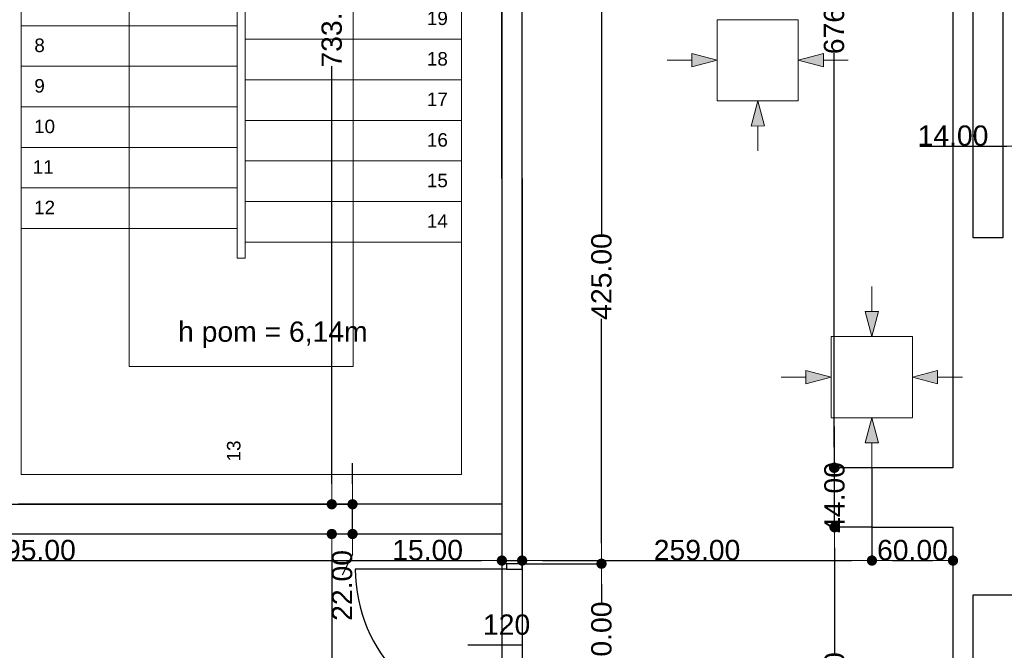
# Model space of a CAD drawing. Header units: millimetres. Extents: x -175445 to -20415, y -559200 to 231527.
# Tile 69 of 256: x -132818 to -125528, y -171981 to -167316. Entities that reach past the tile are written whole.
import ezdxf

# ---------------------------------------------------------------- set-up
doc = ezdxf.new("R2010")
doc.units = ezdxf.units.MM
doc.header["$MEASUREMENT"] = 0
for name, color, linetype in [('Drzwi', 7, 'Continuous'), ('Linia', 7, 'Continuous'), ('Obiekt', 7, 'Continuous'), ('Słup', 7, 'Continuous'), ('Tekst', 7, 'Continuous'), ('Wymiary', 9, 'Continuous'), ('Ściana', 7, 'Continuous')]:
    doc.layers.add(name, color=color, linetype=linetype)
doc.styles.add('Arial', font='txt')
doc.styles.add('Times new roman', font='txt')
doc.dimstyles.new('GENERATED_STYLE__1', dxfattribs={"dimtxt": 150, "dimasz": 152, "dimexe": 0.18, "dimexo": 0, "dimgap": 0.09, "dimtad": 1, "dimtih": 1, "dimtoh": 1, "dimlfac": 0.1, "dimzin": 0, "dimdsep": 46, "dimtxsty": 'Arial', "dimblk": 'ARROWHEAD_11', "dimblk1": 'ARROWHEAD_11', "dimblk2": 'ARROWHEAD_11', "dimcen": 0.09, "dimclrd": 256, "dimclre": 256, "dimclrt": 256, "dimazin": 0, "dimtfac": 1, "dimtdec": 4, "dimtmove": 0, "dimatfit": 3, "dimfxl": 1, "dimtolj": 1, "dimtzin": 0, "dimarcsym": 0})
doc.dimstyles.new('GENERATED_STYLE__2', dxfattribs={"dimtxt": 150, "dimasz": 152, "dimexe": 0.18, "dimexo": 0, "dimgap": 0.09, "dimtad": 1, "dimlfac": 0.1, "dimzin": 0, "dimdsep": 46, "dimtxsty": 'Arial', "dimblk": 'ARROWHEAD_11', "dimblk1": 'ARROWHEAD_11', "dimblk2": 'ARROWHEAD_11', "dimcen": 0.09, "dimclrd": 256, "dimclre": 256, "dimclrt": 256, "dimazin": 0, "dimtfac": 1, "dimtdec": 4, "dimtmove": 0, "dimatfit": 3, "dimfxl": 1, "dimtolj": 1, "dimtzin": 0, "dimarcsym": 0})

# ---------------------------------------------------------------- blocks, each defined once
blk = doc.blocks.new('ARROWHEAD_11')
at = {"color": 0, "linetype": 'Continuous', "lineweight": 0}
blk.add_line((0, 0), (-1, 0), dxfattribs=at)
at = {"color": 0, "linetype": 'Continuous', "lineweight": 0, "const_width": 0.25, "flags": 128}
blk.add_lwpolyline([(-0.125, 0, 1), (0.125, 0, 1)], format="xyb", close=True, dxfattribs=at)
blk = doc.blocks.new('*D1146')
at = {"layer": 'Defpoints', "color": 0}
for p in [(-129248, -168490.7), (-129248, -171317.2), (-136198, -171977.7)]:
    blk.add_point(p, dxfattribs=at)
at = {"layer": 'Wymiary', "lineweight": -2}
for p, q in [((-129248, -168490.7), (-129248, -171317.4)), ((-136198, -171977.7), (-136198, -171317)), ((-136046, -171317.2), (-129400, -171317.2))]:
    blk.add_line(p, q, dxfattribs=at)
at = {"layer": 'Wymiary', "lineweight": -2, "xscale": 152, "yscale": 152, "zscale": 152, "rotation": 180}
blk.add_blockref('ARROWHEAD_11', (-136198, -171317.2), dxfattribs=at)
at = {"layer": 'Wymiary', "lineweight": -2, "xscale": 152, "yscale": 152, "zscale": 152}
blk.add_blockref('ARROWHEAD_11', (-129248, -171317.2), dxfattribs=at)
at = {"layer": 'Wymiary', "lineweight": 13, "insert": (-132723, -171240.5), "char_height": 150, "attachment_point": 5, "style": 'Arial'}
blk.add_mtext('\\A1;695.00', dxfattribs=at)
blk = doc.blocks.new('*D1147')
at = {"layer": 'Defpoints', "color": 0}
for p in [(-129248, -168490.7), (-129098, -168490.7), (-129098, -171317.2)]:
    blk.add_point(p, dxfattribs=at)
at = {"layer": 'Wymiary', "lineweight": -2}
for p, q in [((-129248, -168490.7), (-129248, -171317.4)), ((-129098, -168490.7), (-129098, -171317.4)), ((-130043.6, -171317.2), (-129552, -171317.2)), ((-129552, -171317.2), (-129400, -171317.2)), ((-129248, -171317.2), (-129098, -171317.2)), ((-128946, -171317.2), (-128794, -171317.2))]:
    blk.add_line(p, q, dxfattribs=at)
at = {"layer": 'Wymiary', "lineweight": -2, "xscale": 152, "yscale": 152, "zscale": 152}
blk.add_blockref('ARROWHEAD_11', (-129248, -171317.2), dxfattribs=at)
at = {"layer": 'Wymiary', "lineweight": -2, "xscale": 152, "yscale": 152, "zscale": 152, "rotation": 180}
blk.add_blockref('ARROWHEAD_11', (-129098, -171317.2), dxfattribs=at)
at = {"layer": 'Wymiary', "lineweight": 13, "insert": (-129797.9, -171240.5), "char_height": 150, "attachment_point": 5, "style": 'Arial'}
blk.add_mtext('\\A1;15.00', dxfattribs=at)
blk = doc.blocks.new('*D1148')
at = {"layer": 'Defpoints', "color": 0}
for p in [(-129098, -168490.7), (-126508, -171070.6), (-126508, -171317.2)]:
    blk.add_point(p, dxfattribs=at)
at = {"layer": 'Wymiary', "lineweight": -2}
for p, q in [((-129098, -168490.7), (-129098, -171317.4)), ((-126508, -171070.6), (-126508, -171317.4)), ((-128946, -171317.2), (-126660, -171317.2))]:
    blk.add_line(p, q, dxfattribs=at)
at = {"layer": 'Wymiary', "lineweight": -2, "xscale": 152, "yscale": 152, "zscale": 152, "rotation": 180}
blk.add_blockref('ARROWHEAD_11', (-129098, -171317.2), dxfattribs=at)
at = {"layer": 'Wymiary', "lineweight": -2, "xscale": 152, "yscale": 152, "zscale": 152}
blk.add_blockref('ARROWHEAD_11', (-126508, -171317.2), dxfattribs=at)
at = {"layer": 'Wymiary', "lineweight": 13, "insert": (-127803, -171240.5), "char_height": 150, "attachment_point": 5, "style": 'Arial'}
blk.add_mtext('\\A1;259.00', dxfattribs=at)
blk = doc.blocks.new('*D1149')
at = {"layer": 'Defpoints', "color": 0}
for p in [(-126508, -171070.6), (-125908, -171070.6), (-125908, -171317.2)]:
    blk.add_point(p, dxfattribs=at)
at = {"layer": 'Wymiary', "lineweight": -2}
for p, q in [((-126508, -171070.6), (-126508, -171317.4)), ((-125908, -171070.6), (-125908, -171317.4)), ((-126356, -171317.2), (-126060, -171317.2))]:
    blk.add_line(p, q, dxfattribs=at)
at = {"layer": 'Wymiary', "lineweight": -2, "xscale": 152, "yscale": 152, "zscale": 152, "rotation": 180}
blk.add_blockref('ARROWHEAD_11', (-126508, -171317.2), dxfattribs=at)
at = {"layer": 'Wymiary', "lineweight": -2, "xscale": 152, "yscale": 152, "zscale": 152}
blk.add_blockref('ARROWHEAD_11', (-125908, -171317.2), dxfattribs=at)
at = {"layer": 'Wymiary', "lineweight": 13, "insert": (-126208, -171240.5), "char_height": 150, "attachment_point": 5, "style": 'Arial'}
blk.add_mtext('\\A1;60.00', dxfattribs=at)
blk = doc.blocks.new('*D1154')
at = {"layer": 'Defpoints', "color": 0}
for p in [(-129248, -168490.7), (-129248, -173190.3), (-131338, -173560.6)]:
    blk.add_point(p, dxfattribs=at)
at = {"layer": 'Wymiary', "lineweight": -2}
for p, q in [((-129248, -168490.7), (-129248, -173190.5)), ((-131338, -173560.6), (-131338, -173190.1)), ((-131186, -173190.3), (-129400, -173190.3))]:
    blk.add_line(p, q, dxfattribs=at)
at = {"layer": 'Wymiary', "lineweight": -2, "xscale": 152, "yscale": 152, "zscale": 152, "rotation": 180}
blk.add_blockref('ARROWHEAD_11', (-131338, -173190.3), dxfattribs=at)
at = {"layer": 'Wymiary', "lineweight": -2, "xscale": 152, "yscale": 152, "zscale": 152}
blk.add_blockref('ARROWHEAD_11', (-129248, -173190.3), dxfattribs=at)
at = {"layer": 'Wymiary', "lineweight": 13, "insert": (-130406.8, -173113.6), "char_height": 150, "attachment_point": 5, "style": 'Arial'}
blk.add_mtext('\\A1;209.00', dxfattribs=at)
blk = doc.blocks.new('*D1155')
at = {"layer": 'Defpoints', "color": 0}
for p in [(-129248, -168490.7), (-129098, -168490.7), (-129098, -173190.3)]:
    blk.add_point(p, dxfattribs=at)
at = {"layer": 'Wymiary', "lineweight": -2}
for p, q in [((-129248, -168490.7), (-129248, -173190.5)), ((-129098, -168490.7), (-129098, -173190.5)), ((-130043.6, -173190.3), (-129552, -173190.3)), ((-129552, -173190.3), (-129400, -173190.3)), ((-129248, -173190.3), (-129098, -173190.3)), ((-128946, -173190.3), (-128794, -173190.3))]:
    blk.add_line(p, q, dxfattribs=at)
at = {"layer": 'Wymiary', "lineweight": -2, "xscale": 152, "yscale": 152, "zscale": 152}
blk.add_blockref('ARROWHEAD_11', (-129248, -173190.3), dxfattribs=at)
at = {"layer": 'Wymiary', "lineweight": -2, "xscale": 152, "yscale": 152, "zscale": 152, "rotation": 180}
blk.add_blockref('ARROWHEAD_11', (-129098, -173190.3), dxfattribs=at)
at = {"layer": 'Wymiary', "lineweight": 13, "insert": (-129797.9, -173113.6), "char_height": 150, "attachment_point": 5, "style": 'Arial'}
blk.add_mtext('\\A1;15.00', dxfattribs=at)
blk = doc.blocks.new('*D1156')
at = {"layer": 'Defpoints', "color": 0}
for p in [(-129098, -168490.7), (-129088, -173190.3), (-129088, -173760.6)]:
    blk.add_point(p, dxfattribs=at)
at = {"layer": 'Wymiary', "lineweight": -2}
for p, q in [((-129098, -168490.7), (-129098, -173190.5)), ((-129250, -173190.3), (-129402, -173190.3)), ((-129098, -173190.3), (-129088, -173190.3)), ((-129088, -173760.6), (-129088, -173190.1)), ((-128784, -173190.3), (-128936, -173190.3)), ((-128408.9, -173190.3), (-128784, -173190.3))]:
    blk.add_line(p, q, dxfattribs=at)
at = {"layer": 'Wymiary', "lineweight": -2, "xscale": 152, "yscale": 152, "zscale": 152}
blk.add_blockref('ARROWHEAD_11', (-129098, -173190.3), dxfattribs=at)
at = {"layer": 'Wymiary', "lineweight": -2, "xscale": 152, "yscale": 152, "zscale": 152, "rotation": 180}
blk.add_blockref('ARROWHEAD_11', (-129088, -173190.3), dxfattribs=at)
at = {"layer": 'Wymiary', "lineweight": 13, "insert": (-128596.4, -173113.6), "char_height": 150, "attachment_point": 5, "style": 'Arial'}
blk.add_mtext('\\A1;1.00', dxfattribs=at)
blk = doc.blocks.new('*D1568')
at = {"layer": 'Defpoints', "color": 0}
for p in [(-132828, -163570.7), (-129248, -164138.9), (-129248, -168490.7)]:
    blk.add_point(p, dxfattribs=at)
at = {"layer": 'Wymiary', "lineweight": -2}
for p, q in [((-132828, -163570.7), (-132828, -164139)), ((-132676, -164138.9), (-129400, -164138.9)), ((-129248, -168490.7), (-129248, -164138.7))]:
    blk.add_line(p, q, dxfattribs=at)
at = {"layer": 'Wymiary', "lineweight": -2, "xscale": 152, "yscale": 152, "zscale": 152, "rotation": 180}
blk.add_blockref('ARROWHEAD_11', (-132828, -164138.9), dxfattribs=at)
at = {"layer": 'Wymiary', "lineweight": -2, "xscale": 152, "yscale": 152, "zscale": 152}
blk.add_blockref('ARROWHEAD_11', (-129248, -164138.9), dxfattribs=at)
at = {"layer": 'Wymiary', "lineweight": 13, "insert": (-131038, -164062.1), "char_height": 150, "attachment_point": 5, "style": 'Arial'}
blk.add_mtext('\\A1;358.00', dxfattribs=at)
blk = doc.blocks.new('*D1569')
at = {"layer": 'Defpoints', "color": 0}
for p in [(-128828, -163420.7), (-128828, -164138.9), (-129248, -168490.7)]:
    blk.add_point(p, dxfattribs=at)
at = {"layer": 'Wymiary', "lineweight": -2}
for p, q in [((-128828, -163420.7), (-128828, -164139)), ((-129248, -168490.7), (-129248, -164138.7)), ((-129096, -164138.9), (-128980, -164138.9))]:
    blk.add_line(p, q, dxfattribs=at)
at = {"layer": 'Wymiary', "lineweight": -2, "xscale": 152, "yscale": 152, "zscale": 152, "rotation": 180}
blk.add_blockref('ARROWHEAD_11', (-129248, -164138.9), dxfattribs=at)
at = {"layer": 'Wymiary', "lineweight": -2, "xscale": 152, "yscale": 152, "zscale": 152}
blk.add_blockref('ARROWHEAD_11', (-128828, -164138.9), dxfattribs=at)
at = {"layer": 'Wymiary', "lineweight": 13, "insert": (-129038, -164062.2), "char_height": 150, "attachment_point": 5, "style": 'Arial'}
blk.add_mtext('\\A1;42.00', dxfattribs=at)
blk = doc.blocks.new('*D1595')
at = {"layer": 'Defpoints', "color": 0}
for p in [(-125218, -168251), (-125358, -168590.6), (-125218, -168590.6)]:
    blk.add_point(p, dxfattribs=at)
at = {"layer": 'Wymiary', "lineweight": -2}
for p, q in [((-126153.7, -168251), (-125662, -168251)), ((-125662, -168251), (-125510, -168251)), ((-125358, -168590.6), (-125358, -168250.8)), ((-125358, -168251), (-125218, -168251)), ((-125218, -168590.6), (-125218, -168250.8)), ((-125066, -168251), (-124914, -168251))]:
    blk.add_line(p, q, dxfattribs=at)
at = {"layer": 'Wymiary', "lineweight": -2, "xscale": 152, "yscale": 152, "zscale": 152}
blk.add_blockref('ARROWHEAD_11', (-125358, -168251), dxfattribs=at)
at = {"layer": 'Wymiary', "lineweight": -2, "xscale": 152, "yscale": 152, "zscale": 152, "rotation": 180}
blk.add_blockref('ARROWHEAD_11', (-125218, -168251), dxfattribs=at)
at = {"layer": 'Wymiary', "lineweight": 13, "insert": (-125907.9, -168174.3), "char_height": 150, "attachment_point": 5, "style": 'Arial'}
blk.add_mtext('\\A1;14.00', dxfattribs=at)
blk = doc.blocks.new('*D1632')
at = {"layer": 'Defpoints', "color": 0}
for p in [(-135031.2, -171120.7), (-133968, -171120.7), (-130743.7, -173560.6)]:
    blk.add_point(p, dxfattribs=at)
at = {"layer": 'Wymiary', "lineweight": -2}
for p, q in [((-133968, -171120.7), (-135031.3, -171120.7)), ((-135031.2, -171272.7), (-135031.2, -172142)), ((-135031.2, -173408.6), (-135031.2, -172767)), ((-130743.7, -173560.6), (-135031.3, -173560.6))]:
    blk.add_line(p, q, dxfattribs=at)
at = {"layer": 'Wymiary', "lineweight": -2, "xscale": 152, "yscale": 152, "zscale": 152}
for p, rotation in [((-135031.2, -171120.7), 90), ((-135031.2, -173560.6), 270)]:
    blk.add_blockref('ARROWHEAD_11', p, dxfattribs=dict(at, rotation=rotation))
at = {"layer": 'Wymiary', "lineweight": 13, "insert": (-135031.2, -172454.5), "char_height": 150, "attachment_point": 5, "rotation": 90, "style": 'Arial'}
blk.add_mtext('\\A1;244.00', dxfattribs=at)
blk = doc.blocks.new('*D1638')
at = {"layer": 'Defpoints', "color": 0}
for p in [(-133968, -171120.7), (-130507.2, -171120.7), (-130098, -173560.6)]:
    blk.add_point(p, dxfattribs=at)
at = {"layer": 'Wymiary', "lineweight": -2}
for p, q in [((-133968, -171120.7), (-130507, -171120.7)), ((-130507.2, -171272.7), (-130507.2, -172142)), ((-130507.2, -173408.6), (-130507.2, -172767)), ((-130098, -173560.6), (-130507.3, -173560.6))]:
    blk.add_line(p, q, dxfattribs=at)
at = {"layer": 'Wymiary', "lineweight": -2, "xscale": 152, "yscale": 152, "zscale": 152}
for p, rotation in [((-130507.2, -171120.7), 90), ((-130507.2, -173560.6), 270)]:
    blk.add_blockref('ARROWHEAD_11', p, dxfattribs=dict(at, rotation=rotation))
at = {"layer": 'Wymiary', "lineweight": 13, "insert": (-130507.2, -172454.5), "char_height": 150, "attachment_point": 5, "rotation": 90, "style": 'Arial'}
blk.add_mtext('\\A1;244.00', dxfattribs=at)
blk = doc.blocks.new('*D1639')
at = {"layer": 'Defpoints', "color": 0}
for p in [(-133968, -170900.7), (-130353.8, -170900.7), (-133968, -171120.7)]:
    blk.add_point(p, dxfattribs=at)
at = {"layer": 'Wymiary', "lineweight": -2}
for p, q in [((-130353.8, -170748.7), (-130353.8, -170596.7)), ((-133968, -170900.7), (-130353.6, -170900.7)), ((-130353.8, -171120.7), (-130353.8, -170900.7)), ((-133968, -171120.7), (-130353.6, -171120.7)), ((-130353.8, -171272.7), (-130430.5, -171424.7))]:
    blk.add_line(p, q, dxfattribs=at)
at = {"layer": 'Wymiary', "lineweight": -2, "xscale": 152, "yscale": 152, "zscale": 152}
for p, rotation in [((-130353.8, -170900.7), 270), ((-130353.8, -171120.7), 90)]:
    blk.add_blockref('ARROWHEAD_11', p, dxfattribs=dict(at, rotation=rotation))
at = {"layer": 'Wymiary', "lineweight": 13, "insert": (-130430.5, -171501.4), "char_height": 150, "attachment_point": 5, "rotation": 90, "style": 'Arial'}
blk.add_mtext('\\A1;22.00', dxfattribs=at)
blk = doc.blocks.new('*D1640')
at = {"layer": 'Defpoints', "color": 0}
for p in [(-133833, -163570.7), (-130507.2, -163570.7), (-133968, -170900.7)]:
    blk.add_point(p, dxfattribs=at)
at = {"layer": 'Wymiary', "lineweight": -2}
for p, q in [((-133833, -163570.7), (-130507, -163570.7)), ((-130507.2, -163722.7), (-130507.2, -167038.9)), ((-130507.2, -170748.7), (-130507.2, -167660.1)), ((-133968, -170900.7), (-130507, -170900.7))]:
    blk.add_line(p, q, dxfattribs=at)
at = {"layer": 'Wymiary', "lineweight": -2, "xscale": 152, "yscale": 152, "zscale": 152}
for p, rotation in [((-130507.2, -163570.7), 90), ((-130507.2, -170900.7), 270)]:
    blk.add_blockref('ARROWHEAD_11', p, dxfattribs=dict(at, rotation=rotation))
at = {"layer": 'Wymiary', "lineweight": 13, "insert": (-130507.2, -167349.5), "char_height": 150, "attachment_point": 5, "rotation": 90, "style": 'Arial'}
blk.add_mtext('\\A1;733.00', dxfattribs=at)
blk = doc.blocks.new('*D1643')
at = {"layer": 'Defpoints', "color": 0}
for p in [(-129098, -171340.7), (-128510.4, -171340.7), (-129098, -172540.7)]:
    blk.add_point(p, dxfattribs=at)
at = {"layer": 'Wymiary', "lineweight": -2}
for p, q in [((-129098, -171340.7), (-128510.2, -171340.7)), ((-128510.4, -171492.7), (-128510.4, -171636.5)), ((-128510.4, -172388.7), (-128510.4, -172244.8)), ((-129098, -172540.7), (-128510.2, -172540.7))]:
    blk.add_line(p, q, dxfattribs=at)
at = {"layer": 'Wymiary', "lineweight": -2, "xscale": 152, "yscale": 152, "zscale": 152}
for p, rotation in [((-128510.4, -171340.7), 90), ((-128510.4, -172540.7), 270)]:
    blk.add_blockref('ARROWHEAD_11', p, dxfattribs=dict(at, rotation=rotation))
at = {"layer": 'Wymiary', "lineweight": 13, "insert": (-128510.4, -171940.7), "char_height": 150, "attachment_point": 5, "rotation": 90, "style": 'Arial'}
blk.add_mtext('\\A1;120.00', dxfattribs=at)
blk = doc.blocks.new('*D1644')
at = {"layer": 'Defpoints', "color": 0}
for p in [(-128828, -167090.7), (-128510.4, -167090.7), (-129098, -171340.7)]:
    blk.add_point(p, dxfattribs=at)
at = {"layer": 'Wymiary', "lineweight": -2}
for p, q in [((-128828, -167090.7), (-128510.2, -167090.7)), ((-128510.4, -167242.7), (-128510.4, -168901.5)), ((-128510.4, -171188.7), (-128510.4, -169529.9)), ((-129098, -171340.7), (-128510.2, -171340.7))]:
    blk.add_line(p, q, dxfattribs=at)
at = {"layer": 'Wymiary', "lineweight": -2, "xscale": 152, "yscale": 152, "zscale": 152}
for p, rotation in [((-128510.4, -167090.7), 90), ((-128510.4, -171340.7), 270)]:
    blk.add_blockref('ARROWHEAD_11', p, dxfattribs=dict(at, rotation=rotation))
at = {"layer": 'Wymiary', "lineweight": 13, "insert": (-128510.4, -169215.7), "char_height": 150, "attachment_point": 5, "rotation": 90, "style": 'Arial'}
blk.add_mtext('\\A1;425.00', dxfattribs=at)
blk = doc.blocks.new('*D1648')
at = {"layer": 'Defpoints', "color": 0}
for p in [(-126785.1, -171070.6), (-126508, -171070.6), (-130743.7, -173560.6)]:
    blk.add_point(p, dxfattribs=at)
at = {"layer": 'Wymiary', "lineweight": -2}
for p, q in [((-126508, -171070.6), (-126785.3, -171070.6)), ((-126785.1, -171222.6), (-126785.1, -172003.1)), ((-126785.1, -173408.6), (-126785.1, -172628.1)), ((-130743.7, -173560.6), (-126784.9, -173560.6))]:
    blk.add_line(p, q, dxfattribs=at)
at = {"layer": 'Wymiary', "lineweight": -2, "xscale": 152, "yscale": 152, "zscale": 152}
for p, rotation in [((-126785.1, -171070.6), 90), ((-126785.1, -173560.6), 270)]:
    blk.add_blockref('ARROWHEAD_11', p, dxfattribs=dict(at, rotation=rotation))
at = {"layer": 'Wymiary', "lineweight": 13, "insert": (-126785.1, -172315.6), "char_height": 150, "attachment_point": 5, "rotation": 90, "style": 'Arial'}
blk.add_mtext('\\A1;249.00', dxfattribs=at)
blk = doc.blocks.new('*D1649')
at = {"layer": 'Defpoints', "color": 0}
for p in [(-126785.1, -170630.6), (-126508, -170630.6), (-126508, -171070.6)]:
    blk.add_point(p, dxfattribs=at)
at = {"layer": 'Wymiary', "lineweight": -2}
for p, q in [((-126785.1, -170478.6), (-126785.1, -170326.6)), ((-126508, -170630.6), (-126785.3, -170630.6)), ((-126785.1, -171070.6), (-126785.1, -170630.6)), ((-126508, -171070.6), (-126785.3, -171070.6)), ((-126785.1, -171222.6), (-126785.1, -171374.6))]:
    blk.add_line(p, q, dxfattribs=at)
at = {"layer": 'Wymiary', "lineweight": -2, "xscale": 152, "yscale": 152, "zscale": 152}
for p, rotation in [((-126785.1, -170630.6), 270), ((-126785.1, -171070.6), 90)]:
    blk.add_blockref('ARROWHEAD_11', p, dxfattribs=dict(at, rotation=rotation))
at = {"layer": 'Wymiary', "lineweight": 13, "insert": (-126785.1, -170850.6), "char_height": 150, "attachment_point": 5, "rotation": 90, "style": 'Arial'}
blk.add_mtext('\\A1;44.00', dxfattribs=at)
blk = doc.blocks.new('*D1650')
at = {"layer": 'Defpoints', "color": 0}
for p in [(-126788.6, -163870.6), (-126508, -163870.6), (-126680.1, -170630.6)]:
    blk.add_point(p, dxfattribs=at)
at = {"layer": 'Wymiary', "lineweight": -2}
for p, q in [((-126508, -163870.6), (-126788.7, -163870.6)), ((-126788.6, -164022.6), (-126788.6, -166939)), ((-126788.6, -170478.6), (-126788.6, -167562.2)), ((-126680.1, -170630.6), (-126788.7, -170630.6))]:
    blk.add_line(p, q, dxfattribs=at)
at = {"layer": 'Wymiary', "lineweight": -2, "xscale": 152, "yscale": 152, "zscale": 152}
for p, rotation in [((-126788.6, -163870.6), 90), ((-126788.6, -170630.6), 270)]:
    blk.add_blockref('ARROWHEAD_11', p, dxfattribs=dict(at, rotation=rotation))
at = {"layer": 'Wymiary', "lineweight": 13, "insert": (-126788.6, -167250.6), "char_height": 150, "attachment_point": 5, "rotation": 90, "style": 'Arial'}
blk.add_mtext('\\A1;676.00', dxfattribs=at)

msp = doc.modelspace()

# ---------------------------------------------------------------- hatches: boundary and pattern name
at = {"layer": 'Linia', "linetype": 'Continuous', "lineweight": 13}
for points in [[(-127654.74, -167615.507), (-127841.342, -167565.507), (-127841.342, -167665.507)], [(-127053.94, -167615.507), (-126867.337, -167665.507), (-126867.337, -167565.507)], [(-127353.54, -167915.507), (-127403.291, -168102.176), (-127303.291, -168102.042)], [(-126508.513, -169660.219), (-126458.264, -169473.684), (-126558.264, -169473.55)], [(-126809.713, -169960.219), (-126996.316, -169910.219), (-126996.316, -170010.219)], [(-126208.913, -169960.219), (-126022.311, -170010.219), (-126022.311, -169910.219)], [(-126508.513, -170260.219), (-126558.264, -170446.888), (-126458.264, -170446.754)]]:
    msp.add_hatch(color=253, dxfattribs=at).paths.add_polyline_path(points)

# ---------------------------------------------------------------- linework, layer by layer
at = {"layer": 'Drzwi', "color": 253}
for p, q in [((-129213.018, -171380.675), (-130333.018, -171380.675)), ((-129213.018, -171340.675), (-129213.018, -171380.675)), ((-129098.018, -171340.675), (-129213.018, -171340.675)), ((-129098.018, -171340.675), (-129213.018, -171340.675)), ((-129213.018, -171380.675), (-129098.018, -171380.675)), ((-129098.018, -171380.675), (-129098.018, -171340.675))]:
    msp.add_line(p, q, dxfattribs=at)
msp.add_arc((-129213.018, -171380.675), 1120, 180, 270, dxfattribs=at)
at = {"layer": 'Linia', "color": 253, "lineweight": 13}
for p, q in [((-127053.94, -167315.907), (-127653.94, -167315.907)), ((-127653.94, -167315.907), (-127653.94, -167915.107)), ((-127053.94, -167915.107), (-127053.94, -167315.907)), ((-127654.74, -167615.507), (-127841.342, -167565.507)), ((-127841.342, -167665.507), (-127841.342, -167565.507)), ((-127053.94, -167615.507), (-126867.337, -167565.507)), ((-126867.337, -167565.507), (-126867.337, -167665.507)), ((-128025.115, -167615.507), (-127841.342, -167615.507)), ((-127654.74, -167615.507), (-127841.342, -167665.507)), ((-127053.94, -167615.507), (-126867.337, -167665.507)), ((-126683.565, -167615.507), (-126867.337, -167615.507)), ((-127653.94, -167915.907), (-127053.94, -167915.907)), ((-127353.54, -167915.507), (-127403.291, -168102.176)), ((-127353.54, -167915.507), (-127303.291, -168102.042)), ((-127303.291, -168102.042), (-127403.291, -168102.176)), ((-127353.045, -168285.881), (-127353.291, -168102.109)), ((-126508.019, -169289.845), (-126508.264, -169473.617)), ((-126508.513, -169660.219), (-126558.264, -169473.55)), ((-126558.264, -169473.55), (-126458.264, -169473.684)), ((-126508.513, -169660.219), (-126458.264, -169473.684)), ((-126208.913, -169660.619), (-126808.913, -169660.619)), ((-126808.913, -169660.619), (-126808.913, -170259.819)), ((-126208.913, -170259.819), (-126208.913, -169660.619)), ((-126809.713, -169960.219), (-126996.316, -169910.219)), ((-126996.316, -170010.219), (-126996.316, -169910.219)), ((-126208.913, -169960.219), (-126022.311, -169910.219)), ((-126022.311, -169910.219), (-126022.311, -170010.219)), ((-127180.088, -169960.219), (-126996.316, -169960.219)), ((-126809.713, -169960.219), (-126996.316, -170010.219)), ((-126208.913, -169960.219), (-126022.311, -170010.219)), ((-125838.538, -169960.219), (-126022.311, -169960.219)), ((-126808.913, -170260.619), (-126208.913, -170260.619)), ((-126508.513, -170260.219), (-126558.264, -170446.888)), ((-126508.513, -170260.219), (-126458.264, -170446.754)), ((-126458.264, -170446.754), (-126558.264, -170446.888)), ((-126508.019, -170630.594), (-126508.264, -170446.821))]:
    msp.add_line(p, q, dxfattribs=at)
at = {"layer": 'Obiekt', "color": 253, "lineweight": 20}
for p, q in [((-131147.975, -169080.675), (-131147.975, -165360.675)), ((-130347.975, -169880.675), (-130347.975, -165360.675)), ((-129547.975, -170680.675), (-129547.975, -165360.675)), ((-131207.975, -166380.675), (-131207.975, -169080.675)), ((-132007.975, -166615.675), (-132007.975, -169880.675)), ((-132807.975, -166850.675), (-132807.975, -170680.675)), ((-132807.975, -167360.675), (-131207.975, -167360.675)), ((-129547.975, -167460.675), (-131147.975, -167460.675)), ((-132807.975, -167660.675), (-131207.975, -167660.675)), ((-129547.975, -167760.675), (-131147.975, -167760.675)), ((-132807.975, -167960.675), (-131207.975, -167960.675)), ((-129547.975, -168060.675), (-131147.975, -168060.675)), ((-132807.975, -168260.675), (-131207.975, -168260.675)), ((-129547.975, -168360.675), (-131147.975, -168360.675)), ((-132807.975, -168560.675), (-131207.975, -168560.675)), ((-129547.975, -168660.675), (-131147.975, -168660.675)), ((-132807.975, -168860.675), (-131207.975, -168860.675)), ((-129547.975, -168960.675), (-131147.975, -168960.675)), ((-131207.975, -169080.675), (-131147.975, -169080.675)), ((-132007.975, -169880.675), (-130347.975, -169880.675)), ((-132807.975, -170680.675), (-129547.975, -170680.675))]:
    msp.add_line(p, q, dxfattribs=at)
at = {"layer": 'Obiekt', "color": 253}
msp.add_line((-129499.397, -171940.675), (-129098.018, -171940.675), dxfattribs=at)
at = {"layer": 'Słup', "color": 253}
for p, q in [((-125908.019, -170630.593), (-126508.019, -170630.593)), ((-126508.019, -170630.593), (-126508.019, -171070.594)), ((-126508.019, -171070.594), (-125908.019, -171070.594)), ((-125758.019, -171570.636), (-125358.019, -171570.636))]:
    msp.add_line(p, q, dxfattribs=at)
at = {"layer": 'Ściana', "color": 253}
for p, q in [((-129213.018, -171340.675), (-129248.018, -171340.675)), ((-129098.018, -171340.675), (-129213.018, -171340.675))]:
    msp.add_line(p, q, dxfattribs=at)
at = {"layer": 'Ściana', "color": 253, "flags": 128}
for points in [[(-129248.018, -163570.675), (-129248.018, -170900.675)], [(-125908.019, -163870.594), (-125908.019, -170630.593)], [(-125758.019, -168930.636), (-125758.019, -163870.594)], [(-125538.019, -163870.594), (-125538.019, -168930.636)], [(-129098.018, -171340.675), (-129098.018, -167090.675)], [(-125538.019, -168930.636), (-125758.019, -168930.636)], [(-129248.018, -170900.675), (-132828.018, -170900.675)], [(-125908.019, -171070.594), (-125908.019, -173510.636)], [(-136198.018, -171120.675), (-129248.018, -171120.675)], [(-129248.018, -171120.675), (-129248.018, -171340.675)], [(-125758.019, -173810.636), (-125758.019, -171570.636)]]:
    msp.add_lwpolyline(points, dxfattribs=at)

# ---------------------------------------------------------------- texts
at = {"layer": 'Obiekt', "color": 253, "lineweight": 20, "char_height": 100, "attachment_point": 6, "style": 'Arial'}
for s, insert in [('\\A1;{\\fArial|b0|i0|c238|p38;19}', (-129647.975, -167305.783)), ('\\A1;{\\fArial|b0|i0|c238|p38;8}', (-132632.089, -167505.783)), ('\\A1;{\\fArial|b0|i0|c238|p38;18}', (-129647.975, -167605.783)), ('\\A1;{\\fArial|b0|i0|c238|p38;9}', (-132632.089, -167805.783)), ('\\A1;{\\fArial|b0|i0|c238|p38;17}', (-129647.975, -167904.96)), ('\\A1;{\\fArial|b0|i0|c238|p38;10}', (-132556.203, -168105.783)), ('\\A1;{\\fArial|b0|i0|c238|p38;16}', (-129647.975, -168205.783)), ('\\A1;{\\fArial|b0|i0|c238|p38;11}', (-132566.26, -168404.96)), ('\\A1;{\\fArial|b0|i0|c238|p38;15}', (-129647.975, -168505.783)), ('\\A1;{\\fArial|b0|i0|c238|p38;12}', (-132556.203, -168704.96)), ('\\A1;{\\fArial|b0|i0|c238|p38;14}', (-129647.975, -168804.96))]:
    msp.add_mtext(s, dxfattribs=dict(at, insert=insert))
at = {"layer": 'Obiekt', "color": 253, "lineweight": 20, "insert": (-131232.832, -170428.903), "char_height": 100, "attachment_point": 6, "rotation": 90, "style": 'Arial'}
msp.add_mtext('\\A1;{\\fArial|b0|i0|c238|p38;13}', dxfattribs=at)
at = {"layer": 'Obiekt', "color": 253, "insert": (-129387.845, -171868.143), "char_height": 150, "attachment_point": 7, "style": 'Arial'}
msp.add_mtext('\\A1;{\\fArial|b0|i0|c238|p38;120}', dxfattribs=at)
at = {"layer": 'Tekst', "color": 253, "insert": (-130943.732, -169548.517), "char_height": 150, "attachment_point": 2, "style": 'Times new roman'}
msp.add_mtext('\\A1;{\\fArial|b0|i0|c0|p38;h pom = 6,14m}', dxfattribs=at)

# ---------------------------------------------------------------- dimensions: what is measured, and where the dimension line sits
at = {"layer": 'Wymiary', "color": 8, "lineweight": 13}
for base, p1, p2, picture, middle in [((-128828.018, -164138.869), (-129248.018, -168490.655), (-128828.018, -163420.675), '*D1569', (-129038.018, -164138.869)), ((-129248.018, -164138.869), (-132828.018, -163570.675), (-129248.018, -168490.655), '*D1568', (-131038.018, -164138.869)), ((-125218.019, -168250.98), (-125358.019, -168590.636), (-125218.019, -168590.636), '*D1595', (-125907.88, -168250.98)), ((-129248.018, -171317.185), (-136198.018, -171977.675), (-129248.018, -168490.655), '*D1146', (-132723.018, -171317.185)), ((-129248.018, -173190.318), (-131338.018, -173560.636), (-129248.018, -168490.655), '*D1154', (-130406.847, -173190.318)), ((-129098.018, -171317.185), (-129248.018, -168490.655), (-129098.018, -168490.655), '*D1147', (-129797.879, -171317.185)), ((-129098.018, -173190.318), (-129248.018, -168490.655), (-129098.018, -168490.655), '*D1155', (-129797.879, -173190.318)), ((-129088.019, -173190.318), (-129098.018, -168490.655), (-129088.019, -173760.636), '*D1156', (-128596.429, -173190.318)), ((-126508.019, -171317.185), (-129098.018, -168490.655), (-126508.019, -171070.594), '*D1148', (-127803.019, -171317.185)), ((-125908.019, -171317.185), (-126508.019, -171070.594), (-125908.019, -171070.594), '*D1149', (-126208.019, -171317.185))]:
    dim = msp.add_linear_dim(base=base, p1=p1, p2=p2, dimstyle='GENERATED_STYLE__1', dxfattribs=at)
    dim.commit()
    dim.dimension.update_dxf_attribs({"geometry": picture, "text_midpoint": middle, "dimtype": 160})
for base, p1, p2, picture, middle in [((-130507.167, -163570.675), (-133968.018, -170900.675), (-133833.018, -163570.675), '*D1640', (-130507.167, -167349.504)), ((-126788.565, -163870.594), (-126680.088, -170630.594), (-126508.019, -163870.594), '*D1650', (-126788.565, -167250.594)), ((-128510.374, -167090.675), (-129098.018, -171340.675), (-128828.018, -167090.675), '*D1644', (-128510.374, -169215.675)), ((-126785.088, -170630.594), (-126508.019, -171070.594), (-126508.019, -170630.594), '*D1649', (-126785.088, -170850.594)), ((-130353.815, -170900.675), (-133968.018, -171120.675), (-133968.018, -170900.675), '*D1639', (-130430.491, -171501.351)), ((-135031.165, -171120.675), (-130743.717, -173560.636), (-133968.018, -171120.675), '*D1632', (-135031.165, -172454.484)), ((-130507.167, -171120.675), (-130098.019, -173560.636), (-133968.018, -171120.675), '*D1638', (-130507.167, -172454.484)), ((-126785.088, -171070.594), (-130743.717, -173560.636), (-126508.019, -171070.594), '*D1648', (-126785.088, -172315.615)), ((-128510.374, -171340.675), (-129098.018, -172540.675), (-129098.018, -171340.675), '*D1643', (-128510.374, -171940.675))]:
    dim = msp.add_linear_dim(base=base, p1=p1, p2=p2, angle=90, dimstyle='GENERATED_STYLE__2', dxfattribs=at)
    dim.commit()
    dim.dimension.update_dxf_attribs({"geometry": picture, "text_midpoint": middle, "dimtype": 160, "text_rotation": 90})

doc.saveas('drawing.dxf')
